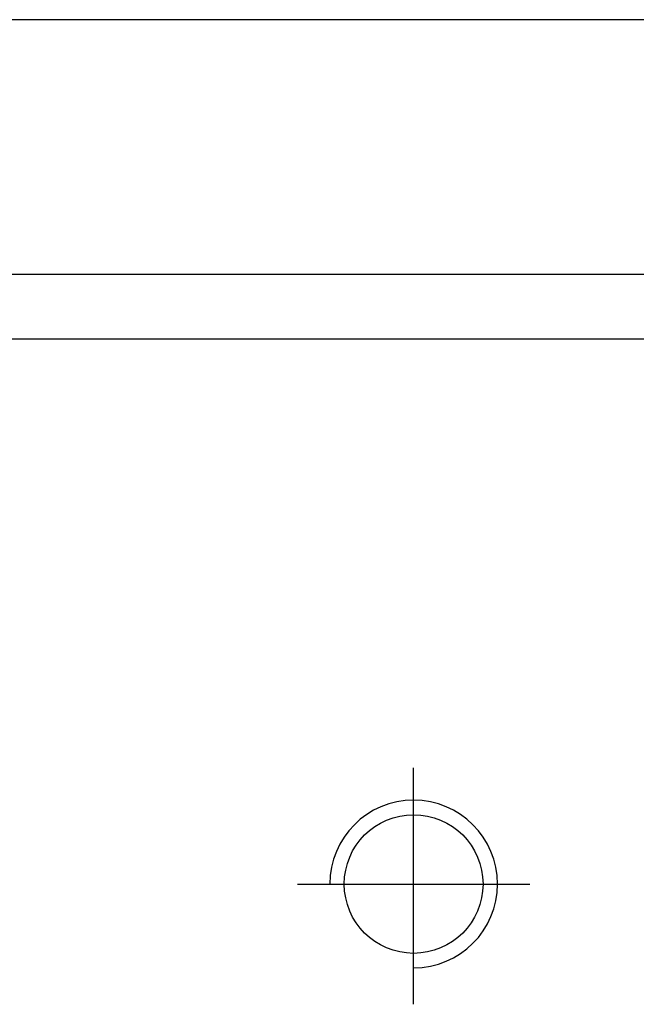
# Model space of a CAD drawing. Header units: millimetres. Extents: x -227 to 3135, y -1502 to 860.
# Tile 55 of 256: x -14 to -4, y -1191 to -1175. Entities that reach past the tile are written whole.
import ezdxf

# ---------------------------------------------------------------- set-up
doc = ezdxf.new("R2010")
doc.units = ezdxf.units.MM
doc.layers.add('2', color=7, linetype='CONTINUOUS', true_color=0xffffff)

msp = doc.modelspace()

# ---------------------------------------------------------------- linework, layer by layer
at = {"layer": '2', "linetype": 'Continuous'}
for p, q in [((0.651, -1175.461), (-46.359, -1175.461)), ((41.389, -1179.413), (-57.859, -1179.413)), ((442.141, -1180.413), (-57.859, -1180.413))]:
    msp.add_line(p, q, dxfattribs=at)
at = {"layer": '2', "ltscale": 0.5}
for p, q in [((-7.859, -1190.728), (-7.859, -1187.063)), ((-9.659, -1188.863), (-6.059, -1188.863))]:
    msp.add_line(p, q, dxfattribs=at)
at = {"layer": '2', "linetype": 'Continuous'}
msp.add_circle((-7.859, -1188.863), 1.075, dxfattribs=at)
at = {"layer": '2'}
msp.add_arc((-7.859, -1188.863), 1.3, 270, 180, dxfattribs=at)

doc.saveas('drawing.dxf')
